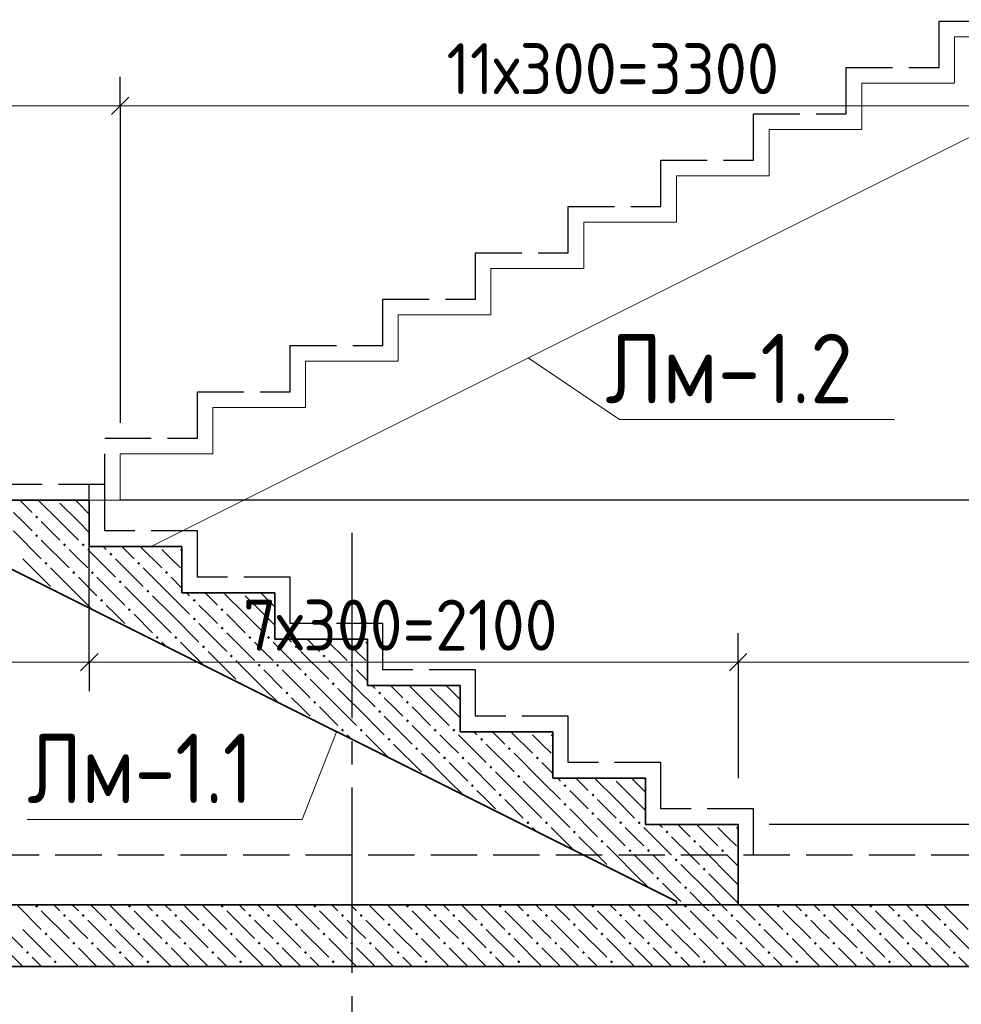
# Model space of a CAD drawing. Header units: millimetres. Extents: x -5 to 21005, y -5 to 14855.
# Tile 10 of 14: x 15473 to 17505, y 8268 to 10393. Entities that reach past the tile are written whole.
import ezdxf

# ---------------------------------------------------------------- set-up
doc = ezdxf.new("R2010")
doc.units = ezdxf.units.MM
doc.linetypes.add('______2', pattern=[135, 100, -35])
doc.linetypes.add('______5', pattern=[550, 400, -50, 50, -50])
for name, color, linetype, lineweight in [('Standard', 7, 'Continuous', 25), ('ЖБ Лента фундамента под плитной частью', 7, 'Continuous', 25), ('Примечания', 7, 'Continuous', 13), ('Размерная линия_ общее', 7, 'Continuous', 13)]:
    doc.layers.add(name, color=color, linetype=linetype, lineweight=lineweight)
for name, color, linetype, lineweight, true_color in [('ЖБ Перекрытие верхний уровень', 7, 'Continuous', 25, 0xe0e0ff), ('ЖБ Перекрытие нижний уровень с отделкой', 7, 'Continuous', 25, 0xe0e0ff), ('ЖБ Стена верхний уровень', 7, 'Continuous', 25, 0x006e00), ('Стена_ бетон несущ.', 7, 'Continuous', 70, 0xb4b496)]:
    doc.layers.add(name, color=color, linetype=linetype, lineweight=lineweight, true_color=true_color)
doc.layers.add('Оси', color=7, linetype='______5', true_color=0x656565)
doc.styles.add('ISOCPEUR', font='txt')

msp = doc.modelspace()

# ---------------------------------------------------------------- hatches: boundary and pattern name
at = {"layer": 'ЖБ Перекрытие верхний уровень', "linetype": 'Continuous', "lineweight": 18, "transparency": 33554687}
for points in [[(15506.8, 8479.9), (15510, 8483.2), (15513.3, 8479.9), (15510, 8476.7)], [(15706.8, 8479.9), (15710, 8483.2), (15713.3, 8479.9), (15710, 8476.7)], [(15906.8, 8479.9), (15910, 8483.2), (15913.3, 8479.9), (15910, 8476.7)], [(16106.8, 8479.9), (16110, 8483.2), (16113.3, 8479.9), (16110, 8476.7)], [(16306.8, 8479.9), (16310, 8483.2), (16313.3, 8479.9), (16310, 8476.7)], [(16506.8, 8479.9), (16510, 8483.2), (16513.3, 8479.9), (16510, 8476.7)], [(16706.8, 8479.9), (16710, 8483.2), (16713.3, 8479.9), (16710, 8476.7)], [(16906.8, 8479.9), (16910, 8483.2), (16913.3, 8479.9), (16910, 8476.7)], [(17106.8, 8479.9), (17110, 8483.2), (17113.3, 8479.9), (17110, 8476.7)], [(17306.8, 8479.9), (17310, 8483.2), (17313.3, 8479.9), (17310, 8476.7)], [(15566.8, 8459.9), (15570, 8463.2), (15573.3, 8459.9), (15570, 8456.7)], [(15606.8, 8459.9), (15610, 8463.2), (15613.3, 8459.9), (15610, 8456.7)], [(15766.8, 8459.9), (15770, 8463.2), (15773.3, 8459.9), (15770, 8456.7)], [(15806.8, 8459.9), (15810, 8463.2), (15813.3, 8459.9), (15810, 8456.7)], [(15966.8, 8459.9), (15970, 8463.2), (15973.3, 8459.9), (15970, 8456.7)], [(16006.8, 8459.9), (16010, 8463.2), (16013.3, 8459.9), (16010, 8456.7)], [(16166.8, 8459.9), (16170, 8463.2), (16173.3, 8459.9), (16170, 8456.7)], [(16206.8, 8459.9), (16210, 8463.2), (16213.3, 8459.9), (16210, 8456.7)], [(16366.8, 8459.9), (16370, 8463.2), (16373.3, 8459.9), (16370, 8456.7)], [(16406.8, 8459.9), (16410, 8463.2), (16413.3, 8459.9), (16410, 8456.7)], [(16566.8, 8459.9), (16570, 8463.2), (16573.3, 8459.9), (16570, 8456.7)], [(16606.8, 8459.9), (16610, 8463.2), (16613.3, 8459.9), (16610, 8456.7)], [(16766.8, 8459.9), (16770, 8463.2), (16773.3, 8459.9), (16770, 8456.7)], [(16806.8, 8459.9), (16810, 8463.2), (16813.3, 8459.9), (16810, 8456.7)], [(16966.8, 8459.9), (16970, 8463.2), (16973.3, 8459.9), (16970, 8456.7)], [(17006.8, 8459.9), (17010, 8463.2), (17013.3, 8459.9), (17010, 8456.7)], [(17166.8, 8459.9), (17170, 8463.2), (17173.3, 8459.9), (17170, 8456.7)], [(17206.8, 8459.9), (17210, 8463.2), (17213.3, 8459.9), (17210, 8456.7)], [(17366.8, 8459.9), (17370, 8463.2), (17373.3, 8459.9), (17370, 8456.7)], [(17406.8, 8459.9), (17410, 8463.2), (17413.3, 8459.9), (17410, 8456.7)], [(15666.8, 8439.9), (15670, 8443.2), (15673.3, 8439.9), (15670, 8436.7)], [(15866.8, 8439.9), (15870, 8443.2), (15873.3, 8439.9), (15870, 8436.7)], [(16066.8, 8439.9), (16070, 8443.2), (16073.3, 8439.9), (16070, 8436.7)], [(16266.8, 8439.9), (16270, 8443.2), (16273.3, 8439.9), (16270, 8436.7)], [(16466.8, 8439.9), (16470, 8443.2), (16473.3, 8439.9), (16470, 8436.7)], [(16666.8, 8439.9), (16670, 8443.2), (16673.3, 8439.9), (16670, 8436.7)], [(16866.8, 8439.9), (16870, 8443.2), (16873.3, 8439.9), (16870, 8436.7)], [(17066.8, 8439.9), (17070, 8443.2), (17073.3, 8439.9), (17070, 8436.7)], [(17266.8, 8439.9), (17270, 8443.2), (17273.3, 8439.9), (17270, 8436.7)], [(17466.8, 8439.9), (17470, 8443.2), (17473.3, 8439.9), (17470, 8436.7)], [(15526.8, 8419.9), (15530, 8423.2), (15533.2, 8419.9), (15530, 8416.7)], [(15726.8, 8419.9), (15730, 8423.2), (15733.2, 8419.9), (15730, 8416.7)], [(15926.8, 8419.9), (15930, 8423.2), (15933.2, 8419.9), (15930, 8416.7)], [(16126.8, 8419.9), (16130, 8423.2), (16133.2, 8419.9), (16130, 8416.7)], [(16326.8, 8419.9), (16330, 8423.2), (16333.2, 8419.9), (16330, 8416.7)], [(16526.8, 8419.9), (16530, 8423.2), (16533.2, 8419.9), (16530, 8416.7)], [(16726.8, 8419.9), (16730, 8423.2), (16733.2, 8419.9), (16730, 8416.7)], [(16926.8, 8419.9), (16930, 8423.2), (16933.2, 8419.9), (16930, 8416.7)], [(17126.8, 8419.9), (17130, 8423.2), (17133.2, 8419.9), (17130, 8416.7)], [(17326.8, 8419.9), (17330, 8423.2), (17333.2, 8419.9), (17330, 8416.7)], [(15586.8, 8399.9), (15590, 8403.2), (15593.3, 8399.9), (15590, 8396.7)], [(15626.8, 8399.9), (15630, 8403.2), (15633.2, 8399.9), (15630, 8396.7)], [(15786.8, 8399.9), (15790, 8403.2), (15793.3, 8399.9), (15790, 8396.7)], [(15826.8, 8399.9), (15830, 8403.2), (15833.2, 8399.9), (15830, 8396.7)], [(15986.8, 8399.9), (15990, 8403.2), (15993.3, 8399.9), (15990, 8396.7)], [(16026.8, 8399.9), (16030, 8403.2), (16033.2, 8399.9), (16030, 8396.7)], [(16186.8, 8399.9), (16190, 8403.2), (16193.3, 8399.9), (16190, 8396.7)], [(16226.8, 8399.9), (16230, 8403.2), (16233.2, 8399.9), (16230, 8396.7)], [(16386.8, 8399.9), (16390, 8403.2), (16393.3, 8399.9), (16390, 8396.7)], [(16426.8, 8399.9), (16430, 8403.2), (16433.2, 8399.9), (16430, 8396.7)], [(16586.8, 8399.9), (16590, 8403.2), (16593.3, 8399.9), (16590, 8396.7)], [(16626.8, 8399.9), (16630, 8403.2), (16633.2, 8399.9), (16630, 8396.7)], [(16786.8, 8399.9), (16790, 8403.2), (16793.3, 8399.9), (16790, 8396.7)], [(16826.8, 8399.9), (16830, 8403.2), (16833.2, 8399.9), (16830, 8396.7)], [(16986.8, 8399.9), (16990, 8403.2), (16993.3, 8399.9), (16990, 8396.7)], [(17026.8, 8399.9), (17030, 8403.2), (17033.2, 8399.9), (17030, 8396.7)], [(17186.8, 8399.9), (17190, 8403.2), (17193.3, 8399.9), (17190, 8396.7)], [(17226.8, 8399.9), (17230, 8403.2), (17233.2, 8399.9), (17230, 8396.7)], [(17386.8, 8399.9), (17390, 8403.2), (17393.3, 8399.9), (17390, 8396.7)], [(17426.8, 8399.9), (17430, 8403.2), (17433.2, 8399.9), (17430, 8396.7)], [(15486.8, 8379.9), (15490, 8383.2), (15493.3, 8379.9), (15490, 8376.7)], [(15686.8, 8379.9), (15690, 8383.2), (15693.3, 8379.9), (15690, 8376.7)], [(15886.8, 8379.9), (15890, 8383.2), (15893.3, 8379.9), (15890, 8376.7)], [(16086.8, 8379.9), (16090, 8383.2), (16093.3, 8379.9), (16090, 8376.7)], [(16286.8, 8379.9), (16290, 8383.2), (16293.3, 8379.9), (16290, 8376.7)], [(16486.8, 8379.9), (16490, 8383.2), (16493.3, 8379.9), (16490, 8376.7)], [(16686.8, 8379.9), (16690, 8383.2), (16693.3, 8379.9), (16690, 8376.7)], [(16886.8, 8379.9), (16890, 8383.2), (16893.3, 8379.9), (16890, 8376.7)], [(17086.8, 8379.9), (17090, 8383.2), (17093.3, 8379.9), (17090, 8376.7)], [(17286.8, 8379.9), (17290, 8383.2), (17293.3, 8379.9), (17290, 8376.7)], [(17486.8, 8379.9), (17490, 8383.2), (17493.3, 8379.9), (17490, 8376.7)], [(15546.7, 8359.9), (15550, 8363.2), (15553.3, 8359.9), (15550, 8356.7)], [(15746.7, 8359.9), (15750, 8363.2), (15753.3, 8359.9), (15750, 8356.7)], [(15946.7, 8359.9), (15950, 8363.2), (15953.3, 8359.9), (15950, 8356.7)], [(16146.7, 8359.9), (16150, 8363.2), (16153.3, 8359.9), (16150, 8356.7)], [(16346.7, 8359.9), (16350, 8363.2), (16353.3, 8359.9), (16350, 8356.7)], [(16546.7, 8359.9), (16550, 8363.2), (16553.3, 8359.9), (16550, 8356.7)], [(16746.7, 8359.9), (16750, 8363.2), (16753.3, 8359.9), (16750, 8356.7)], [(16946.7, 8359.9), (16950, 8363.2), (16953.3, 8359.9), (16950, 8356.7)], [(17146.7, 8359.9), (17150, 8363.2), (17153.3, 8359.9), (17150, 8356.7)], [(17346.7, 8359.9), (17350, 8363.2), (17353.3, 8359.9), (17350, 8356.7)]]:
    msp.add_hatch(color=7, dxfattribs=at).paths.add_polyline_path(points, flags=16)
at = {"layer": 'ЖБ Перекрытие нижний уровень с отделкой', "linetype": 'Continuous', "lineweight": 18, "transparency": 33554687}
for points in [[(15506.8, 9319.9), (15510, 9323.2), (15513.3, 9319.9), (15510, 9316.7)], [(15506.8, 9279.9), (15510, 9283.2), (15513.3, 9279.9), (15510, 9276.7)], [(15566.8, 9259.9), (15570, 9263.2), (15573.3, 9259.9), (15570, 9256.7)], [(15606.8, 9259.9), (15610, 9263.2), (15613.3, 9259.9), (15610, 9256.7)], [(15526.8, 9219.9), (15530, 9223.2), (15533.2, 9219.9), (15530, 9216.7)], [(15666.8, 9239.9), (15670, 9243.2), (15673.3, 9239.9), (15670, 9236.7)], [(15726.8, 9219.9), (15730, 9223.2), (15733.2, 9219.9), (15730, 9216.7)], [(15586.8, 9199.9), (15590, 9203.2), (15593.3, 9199.9), (15590, 9196.7)], [(15626.8, 9199.9), (15630, 9203.2), (15633.2, 9199.9), (15630, 9196.7)], [(15786.8, 9199.9), (15790, 9203.2), (15793.3, 9199.9), (15790, 9196.7)], [(15686.8, 9179.9), (15690, 9183.2), (15693.3, 9179.9), (15690, 9176.7)], [(15547.8, 9161), (15550, 9163.2), (15553.3, 9159.9), (15552.2, 9158.9)], [(15746.7, 9159.9), (15750, 9163.2), (15753.3, 9159.9), (15750, 9156.7)], [(15646.7, 9139.9), (15650, 9143.2), (15653.3, 9139.9), (15650, 9136.7)], [(15846.7, 9139.9), (15850, 9143.2), (15853.3, 9139.9), (15850, 9136.7)], [(15706.8, 9119.9), (15710, 9123.2), (15713.3, 9119.9), (15710, 9116.7)], [(15906.8, 9119.9), (15910, 9123.2), (15913.3, 9119.9), (15910, 9116.7)], [(15846.7, 9099.9), (15850, 9103.2), (15853.3, 9099.9), (15850, 9096.7)], [(15707.9, 9081), (15710, 9083.2), (15713.3, 9079.9), (15712.2, 9078.9)], [(15906.8, 9079.9), (15910, 9083.2), (15913.3, 9079.9), (15910, 9076.7)], [(15766.8, 9059.9), (15770, 9063.2), (15773.3, 9059.9), (15770, 9056.7)], [(15806.8, 9059.9), (15810, 9063.2), (15813.3, 9059.9), (15810, 9056.7)], [(15966.8, 9059.9), (15970, 9063.2), (15973.3, 9059.9), (15970, 9056.7)], [(16006.8, 9059.9), (16010, 9063.2), (16013.3, 9059.9), (16010, 9056.7)], [(15866.8, 9039.9), (15870, 9043.2), (15873.3, 9039.9), (15870, 9036.7)], [(16066.8, 9039.9), (16070, 9043.2), (16073.3, 9039.9), (16070, 9036.7)], [(15926.8, 9019.9), (15930, 9023.2), (15933.2, 9019.9), (15930, 9016.7)], [(16126.8, 9019.9), (16130, 9023.2), (16133.2, 9019.9), (16130, 9016.7)], [(15986.8, 8999.9), (15990, 9003.2), (15993.3, 8999.9), (15990, 8996.7)], [(16026.8, 8999.9), (16030, 9003.2), (16033.2, 8999.9), (16030, 8996.7)], [(16186.8, 8999.9), (16190, 9003.2), (16190.2, 9003), (16190.2, 8996.9), (16190, 8996.7)], [(16190.2, 9003), (16193.3, 8999.9), (16190.2, 8996.9)], [(16086.8, 8979.9), (16090, 8983.2), (16093.3, 8979.9), (16090, 8976.7)], [(15947.8, 8961), (15950, 8963.2), (15953.3, 8959.9), (15952.2, 8958.9)], [(16146.7, 8959.9), (16150, 8963.2), (16153.3, 8959.9), (16150, 8956.7)], [(16046.7, 8939.9), (16050, 8943.2), (16053.3, 8939.9), (16050, 8936.7)], [(16246.7, 8939.9), (16250, 8943.2), (16253.3, 8939.9), (16250, 8936.7)], [(16106.8, 8919.9), (16110, 8923.2), (16113.3, 8919.9), (16110, 8916.7)], [(16306.8, 8919.9), (16310, 8923.2), (16313.3, 8919.9), (16310, 8916.7)], [(16107.8, 8881), (16110, 8883.2), (16113.3, 8879.9), (16112.2, 8878.9)], [(16246.7, 8899.9), (16250, 8903.2), (16253.3, 8899.9), (16250, 8896.7)], [(16306.8, 8879.9), (16310, 8883.2), (16313.3, 8879.9), (16310, 8876.7)], [(16166.8, 8859.9), (16170, 8863.2), (16173.3, 8859.9), (16170, 8856.7)], [(16206.8, 8859.9), (16210, 8863.2), (16213.3, 8859.9), (16210, 8856.7)], [(16366.8, 8859.9), (16370, 8863.2), (16373.3, 8859.9), (16370, 8856.7)], [(16406.8, 8859.9), (16410, 8863.2), (16413.3, 8859.9), (16410, 8856.7)], [(16266.8, 8839.9), (16270, 8843.2), (16273.3, 8839.9), (16270, 8836.7)], [(16466.8, 8839.9), (16470, 8843.2), (16473.3, 8839.9), (16470, 8836.7)], [(16326.8, 8819.9), (16330, 8823.2), (16333.2, 8819.9), (16330, 8816.7)], [(16526.8, 8819.9), (16530, 8823.2), (16533.2, 8819.9), (16530, 8816.7)], [(16386.8, 8799.9), (16390, 8803.2), (16393.3, 8799.9), (16390, 8796.7)], [(16426.8, 8799.9), (16430, 8803.2), (16433.2, 8799.9), (16430, 8796.7)], [(16586.8, 8799.9), (16590, 8803.2), (16593.3, 8799.9), (16590, 8796.7)], [(16486.8, 8779.9), (16490, 8783.2), (16493.3, 8779.9), (16490, 8776.7)], [(16347.8, 8761), (16350, 8763.2), (16353.3, 8759.9), (16352.2, 8758.9)], [(16546.7, 8759.9), (16550, 8763.2), (16553.3, 8759.9), (16550, 8756.7)], [(16446.7, 8739.9), (16450, 8743.2), (16453.3, 8739.9), (16450, 8736.7)], [(16646.7, 8739.9), (16650, 8743.2), (16653.3, 8739.9), (16650, 8736.7)], [(16506.8, 8719.9), (16510, 8723.2), (16513.3, 8719.9), (16510, 8716.7)], [(16706.8, 8719.9), (16710, 8723.2), (16713.3, 8719.9), (16710, 8716.7)], [(16646.7, 8699.9), (16650, 8703.2), (16653.3, 8699.9), (16650, 8696.7)], [(16507.8, 8681), (16510, 8683.2), (16513.3, 8679.9), (16512.2, 8678.9)], [(16706.8, 8679.9), (16710, 8683.2), (16713.3, 8679.9), (16710, 8676.7)], [(16566.8, 8659.9), (16570, 8663.2), (16573.3, 8659.9), (16570, 8656.7)], [(16606.8, 8659.9), (16610, 8663.2), (16613.3, 8659.9), (16610, 8656.7)], [(16766.8, 8659.9), (16770, 8663.2), (16773.3, 8659.9), (16770, 8656.7)], [(16806.8, 8659.9), (16810, 8663.2), (16813.3, 8659.9), (16810, 8656.7)], [(16666.8, 8639.9), (16670, 8643.2), (16673.3, 8639.9), (16670, 8636.7)], [(16866.8, 8639.9), (16870, 8643.2), (16873.3, 8639.9), (16870, 8636.7)], [(16726.8, 8619.9), (16730, 8623.2), (16733.2, 8619.9), (16730, 8616.7)], [(16926.8, 8619.9), (16930, 8623.2), (16933.2, 8619.9), (16930, 8616.7)], [(16786.8, 8599.9), (16790, 8603.2), (16793.3, 8599.9), (16790, 8596.7)], [(16826.8, 8599.9), (16830, 8603.2), (16833.2, 8599.9), (16830, 8596.7)], [(16986.8, 8599.9), (16990, 8603.2), (16993.3, 8599.9), (16990, 8596.7)], [(16886.8, 8579.9), (16890, 8583.2), (16893.3, 8579.9), (16890, 8576.7)], [(16747.8, 8561), (16750, 8563.2), (16753.3, 8559.9), (16752.2, 8558.9)], [(16846.7, 8539.9), (16850, 8543.2), (16853.3, 8539.9), (16850, 8536.7)], [(16946.7, 8559.9), (16950, 8563.2), (16953.3, 8559.9), (16950, 8556.7)], [(16906.8, 8519.9), (16910, 8523.2), (16913.3, 8519.9), (16910, 8516.7)]]:
    msp.add_hatch(color=7, dxfattribs=at).paths.add_polyline_path(points, flags=16)

# ---------------------------------------------------------------- linework, layer by layer
at = {"layer": 'ЖБ Лента фундамента под плитной частью', "color": 253, "linetype": '______2', "lineweight": -3, "true_color": 0xababab, "transparency": 33554687}
for p, q in [((17456.9, 10289.9), (17456.9, 10389.9)), ((17456.9, 10389.9), (17656.9, 10389.9)), ((17256.9, 10189.9), (17256.9, 10289.9)), ((17256.9, 10289.9), (17456.9, 10289.9)), ((17056.9, 10089.9), (17056.9, 10189.9)), ((17056.9, 10189.9), (17256.9, 10189.9)), ((16856.9, 9989.9), (16856.9, 10089.9)), ((16856.9, 10089.9), (17056.9, 10089.9)), ((16656.9, 9889.9), (16656.9, 9989.9)), ((16656.9, 9989.9), (16856.9, 9989.9)), ((16456.9, 9789.9), (16456.9, 9889.9)), ((16456.9, 9889.9), (16656.9, 9889.9)), ((16256.9, 9689.9), (16256.9, 9789.9)), ((16256.9, 9789.9), (16456.9, 9789.9)), ((16056.9, 9589.9), (16056.9, 9689.9)), ((16056.9, 9689.9), (16256.9, 9689.9)), ((15856.9, 9489.9), (15856.9, 9589.9)), ((15856.9, 9589.9), (16056.9, 9589.9)), ((15656.9, 9356.5), (15656.9, 9489.9)), ((15656.9, 9489.9), (15856.9, 9489.9)), ((15656.9, 9389.9), (14656.9, 9389.9)), ((15656.9, 9289.9), (15656.9, 9389.9)), ((15856.9, 9289.9), (15656.9, 9289.9)), ((15856.9, 9189.9), (15856.9, 9289.9)), ((16056.9, 9189.9), (15856.9, 9189.9)), ((16056.9, 9089.9), (16056.9, 9189.9)), ((16256.9, 9089.9), (16056.9, 9089.9)), ((16256.9, 8989.9), (16256.9, 9089.9)), ((16456.9, 8989.9), (16256.9, 8989.9)), ((16456.9, 8889.9), (16456.9, 8989.9)), ((16656.9, 8889.9), (16456.9, 8889.9)), ((16656.9, 8789.9), (16656.9, 8889.9)), ((16856.9, 8789.9), (16656.9, 8789.9)), ((16856.9, 8689.9), (16856.9, 8789.9)), ((17056.9, 8689.9), (16856.9, 8689.9)), ((17056.9, 8589.9), (17056.9, 8689.9)), ((18890.2, 8589.9), (14656.9, 8589.9))]:
    msp.add_line(p, q, dxfattribs=at)
at = {"layer": 'ЖБ Перекрытие верхний уровень', "color": 7, "linetype": 'Continuous', "lineweight": 35, "transparency": 33554687}
for p, q in [((18890.2, 8483.2), (14656.9, 8483.2)), ((18056.9, 8349.9), (14656.9, 8349.9))]:
    msp.add_line(p, q, dxfattribs=at)
at = {"layer": 'ЖБ Перекрытие верхний уровень', "color": 9, "linetype": 'Continuous', "lineweight": 18, "true_color": 0xc7c7c7, "transparency": 33554687}
for p, q in [((15466.8, 8483.2), (15520, 8429.9)), ((15546.8, 8483.2), (15560, 8469.9)), ((15586.8, 8483.2), (15600, 8469.9)), ((15626.8, 8483.2), (15660, 8449.9)), ((15666.8, 8483.2), (15720, 8429.9)), ((15746.8, 8483.2), (15760, 8469.9)), ((15786.8, 8483.2), (15800, 8469.9)), ((15826.8, 8483.2), (15860, 8449.9)), ((15866.8, 8483.2), (15920, 8429.9)), ((15946.8, 8483.2), (15960, 8469.9)), ((15986.8, 8483.2), (16000, 8469.9)), ((16026.8, 8483.2), (16060, 8449.9)), ((16066.8, 8483.2), (16120, 8429.9)), ((16146.8, 8483.2), (16160, 8469.9)), ((16186.8, 8483.2), (16200, 8469.9)), ((16226.8, 8483.2), (16260, 8449.9)), ((16266.8, 8483.2), (16320, 8429.9)), ((16346.8, 8483.2), (16360, 8469.9)), ((16386.8, 8483.2), (16400, 8469.9)), ((16426.8, 8483.2), (16460, 8449.9)), ((16466.8, 8483.2), (16520, 8429.9)), ((16546.8, 8483.2), (16560, 8469.9)), ((16586.8, 8483.2), (16600, 8469.9)), ((16626.8, 8483.2), (16660, 8449.9)), ((16666.8, 8483.2), (16720, 8429.9)), ((16746.8, 8483.2), (16760, 8469.9)), ((16786.8, 8483.2), (16800, 8469.9)), ((16826.8, 8483.2), (16860, 8449.9)), ((16866.8, 8483.2), (16920, 8429.9)), ((16946.8, 8483.2), (16960, 8469.9)), ((16986.8, 8483.2), (17000, 8469.9)), ((17026.8, 8483.2), (17060, 8449.9)), ((17066.8, 8483.2), (17120, 8429.9)), ((17146.8, 8483.2), (17160, 8469.9)), ((17186.8, 8483.2), (17200, 8469.9)), ((17226.8, 8483.2), (17260, 8449.9)), ((17266.8, 8483.2), (17320, 8429.9)), ((17346.8, 8483.2), (17360, 8469.9)), ((17386.8, 8483.2), (17400, 8469.9)), ((17426.8, 8483.2), (17460, 8449.9)), ((17466.8, 8483.2), (17520, 8429.9)), ((15520, 8469.9), (15580, 8409.9)), ((15720, 8469.9), (15780, 8409.9)), ((15920, 8469.9), (15980, 8409.9)), ((16120, 8469.9), (16180, 8409.9)), ((16320, 8469.9), (16380, 8409.9)), ((16520, 8469.9), (16580, 8409.9)), ((16720, 8469.9), (16780, 8409.9)), ((16920, 8469.9), (16980, 8409.9)), ((17120, 8469.9), (17180, 8409.9)), ((17320, 8469.9), (17380, 8409.9)), ((15420, 8449.9), (15480, 8389.9)), ((15600, 8429.9), (15580, 8449.9)), ((15620, 8449.9), (15680, 8389.9)), ((15800, 8429.9), (15780, 8449.9)), ((15820, 8449.9), (15880, 8389.9)), ((16000, 8429.9), (15980, 8449.9)), ((16020, 8449.9), (16080, 8389.9)), ((16200, 8429.9), (16180, 8449.9)), ((16220, 8449.9), (16280, 8389.9)), ((16400, 8429.9), (16380, 8449.9)), ((16420, 8449.9), (16480, 8389.9)), ((16600, 8429.9), (16580, 8449.9)), ((16620, 8449.9), (16680, 8389.9)), ((16800, 8429.9), (16780, 8449.9)), ((16820, 8449.9), (16880, 8389.9)), ((17000, 8429.9), (16980, 8449.9)), ((17020, 8449.9), (17080, 8389.9)), ((17200, 8429.9), (17180, 8449.9)), ((17220, 8449.9), (17280, 8389.9)), ((17400, 8429.9), (17380, 8449.9)), ((17420, 8449.9), (17480, 8389.9)), ((15480, 8429.9), (15540, 8369.9)), ((15620, 8409.9), (15600, 8429.9)), ((15680, 8429.9), (15740, 8369.9)), ((15820, 8409.9), (15800, 8429.9)), ((15880, 8429.9), (15940, 8369.9)), ((16020, 8409.9), (16000, 8429.9)), ((16080, 8429.9), (16140, 8369.9)), ((16220, 8409.9), (16200, 8429.9)), ((16280, 8429.9), (16340, 8369.9)), ((16420, 8409.9), (16400, 8429.9)), ((16480, 8429.9), (16540, 8369.9)), ((16620, 8409.9), (16600, 8429.9)), ((16680, 8429.9), (16740, 8369.9)), ((16820, 8409.9), (16800, 8429.9)), ((16880, 8429.9), (16940, 8369.9)), ((17020, 8409.9), (17000, 8429.9)), ((17080, 8429.9), (17140, 8369.9)), ((17220, 8409.9), (17200, 8429.9)), ((17280, 8429.9), (17340, 8369.9)), ((17420, 8409.9), (17400, 8429.9)), ((17480, 8429.9), (17540, 8369.9)), ((15600, 8349.9), (15540, 8409.9)), ((15800, 8349.9), (15740, 8409.9)), ((16000, 8349.9), (15940, 8409.9)), ((16200, 8349.9), (16140, 8409.9)), ((16400, 8349.9), (16340, 8409.9)), ((16600, 8349.9), (16540, 8409.9)), ((16800, 8349.9), (16740, 8409.9)), ((17000, 8349.9), (16940, 8409.9)), ((17200, 8349.9), (17140, 8409.9)), ((17400, 8349.9), (17340, 8409.9)), ((15440, 8389.9), (15480.1, 8349.9)), ((15600, 8389.9), (15640, 8349.9)), ((15640, 8389.9), (15680.1, 8349.9)), ((15800, 8389.9), (15840, 8349.9)), ((15840, 8389.9), (15880.1, 8349.9)), ((16000, 8389.9), (16040, 8349.9)), ((16040, 8389.9), (16080.1, 8349.9)), ((16200, 8389.9), (16240, 8349.9)), ((16240, 8389.9), (16280.1, 8349.9)), ((16400, 8389.9), (16440, 8349.9)), ((16440, 8389.9), (16480.1, 8349.9)), ((16600, 8389.9), (16640, 8349.9)), ((16640, 8389.9), (16680.1, 8349.9)), ((16800, 8389.9), (16840, 8349.9)), ((16840, 8389.9), (16880.1, 8349.9)), ((17000, 8389.9), (17040, 8349.9)), ((17040, 8389.9), (17080.1, 8349.9)), ((17200, 8389.9), (17240, 8349.9)), ((17240, 8389.9), (17280.1, 8349.9)), ((17400, 8389.9), (17440, 8349.9)), ((17440, 8389.9), (17480.1, 8349.9)), ((15520.1, 8349.9), (15500, 8369.9)), ((15720.1, 8349.9), (15700, 8369.9)), ((15920.1, 8349.9), (15900, 8369.9)), ((16120.1, 8349.9), (16100, 8369.9)), ((16320.1, 8349.9), (16300, 8369.9)), ((16520.1, 8349.9), (16500, 8369.9)), ((16720.1, 8349.9), (16700, 8369.9)), ((16920.1, 8349.9), (16900, 8369.9)), ((17120.1, 8349.9), (17100, 8369.9)), ((17320.1, 8349.9), (17300, 8369.9)), ((17520.1, 8349.9), (17500, 8369.9)), ((15560, 8349.9), (15560.1, 8349.9)), ((15600, 8349.9), (15600.1, 8349.9)), ((15760, 8349.9), (15760.1, 8349.9)), ((15800, 8349.9), (15800.1, 8349.9)), ((15960, 8349.9), (15960.1, 8349.9)), ((16000, 8349.9), (16000.1, 8349.9)), ((16160, 8349.9), (16160.1, 8349.9)), ((16200, 8349.9), (16200.1, 8349.9)), ((16360, 8349.9), (16360.1, 8349.9)), ((16400, 8349.9), (16400.1, 8349.9)), ((16560, 8349.9), (16560.1, 8349.9)), ((16600, 8349.9), (16600.1, 8349.9)), ((16760, 8349.9), (16760.1, 8349.9)), ((16800, 8349.9), (16800.1, 8349.9)), ((16960, 8349.9), (16960.1, 8349.9)), ((17000, 8349.9), (17000.1, 8349.9)), ((17160, 8349.9), (17160.1, 8349.9)), ((17200, 8349.9), (17200.1, 8349.9)), ((17360, 8349.9), (17360.1, 8349.9)), ((17400, 8349.9), (17400.1, 8349.9))]:
    msp.add_line(p, q, dxfattribs=at)
at = {"layer": 'ЖБ Перекрытие нижний уровень с отделкой', "color": 9, "linetype": 'Continuous', "lineweight": 18, "true_color": 0xc7c7c7, "transparency": 33554687}
for p, q in [((15473.4, 9356.5), (15500, 9329.9)), ((15560, 9309.9), (15513.4, 9356.5)), ((15600, 9349.9), (15593.4, 9356.5)), ((15480, 9309.9), (15460, 9329.9)), ((15560, 9349.9), (15600, 9309.9)), ((15600, 9349.9), (15623.5, 9326.4)), ((15500, 9289.9), (15480, 9309.9)), ((15520, 9309.9), (15560, 9269.9)), ((15560, 9309.9), (15600, 9269.9)), ((15600, 9309.9), (15623.5, 9286.4)), ((15460, 9289.9), (15520, 9229.9)), ((15520, 9269.9), (15580, 9209.9)), ((15600, 9229.9), (15580, 9249.9)), ((15620, 9249.9), (15680, 9189.9)), ((15653.4, 9256.5), (15660, 9249.9)), ((15693.4, 9256.5), (15720, 9229.9)), ((15733.4, 9256.5), (15780, 9209.9)), ((15800, 9229.9), (15780, 9249.9)), ((15820, 9249.9), (15823.5, 9246.4)), ((15480, 9229.9), (15540, 9169.9)), ((15620, 9209.9), (15600, 9229.9)), ((15680, 9229.9), (15740, 9169.9)), ((15820, 9209.9), (15800, 9229.9)), ((15600, 9149.9), (15540, 9209.9)), ((15800, 9149.9), (15740, 9209.9)), ((15600, 9189.9), (15640, 9149.9)), ((15640, 9189.9), (15700, 9129.9)), ((15800, 9189.9), (15823.5, 9166.4)), ((15760, 9109.9), (15700, 9169.9)), ((15600, 9149.9), (15630, 9120)), ((15760, 9149.9), (15800, 9109.9)), ((15800, 9149.9), (15840, 9109.9)), ((15833.4, 9156.5), (15840, 9149.9)), ((15873.4, 9156.5), (15900, 9129.9)), ((15960, 9109.9), (15913.4, 9156.5)), ((15960, 9149.9), (16000, 9109.9)), ((16000, 9149.9), (15993.4, 9156.5)), ((16000, 9149.9), (16023.5, 9126.4)), ((15680, 9109.9), (15660, 9129.9)), ((15880, 9109.9), (15860, 9129.9)), ((15700, 9089.9), (15680, 9109.9)), ((15720, 9109.9), (15760, 9069.9)), ((15760, 9109.9), (15800, 9069.9)), ((15800, 9109.9), (15860, 9049.9)), ((15900, 9089.9), (15880, 9109.9)), ((15920, 9109.9), (15960, 9069.9)), ((15960, 9109.9), (16000, 9069.9)), ((16000, 9109.9), (16023.5, 9086.4)), ((15860, 9089.9), (15920, 9029.9)), ((15920, 9069.9), (15980, 9009.9)), ((16053.4, 9056.5), (16060, 9049.9)), ((16093.4, 9056.5), (16120, 9029.9)), ((16133.4, 9056.5), (16180, 9009.9)), ((15790, 9040), (15780, 9049.9)), ((15820, 9049.9), (15870, 9000)), ((16000, 9029.9), (15980, 9049.9)), ((16020, 9049.9), (16080, 8989.9)), ((16190.2, 9039.7), (16180, 9049.9)), ((16200, 9029.9), (16190.2, 9039.7)), ((16220, 9049.9), (16223.5, 9046.4)), ((15880, 9029.9), (15940, 8969.9)), ((16020, 9009.9), (16000, 9029.9)), ((16080, 9029.9), (16140, 8969.9)), ((16220, 9009.9), (16200, 9029.9)), ((16000, 8949.9), (15940, 9009.9)), ((16000, 8989.9), (16040, 8949.9)), ((16040, 8989.9), (16100, 8929.9)), ((16190.2, 8959.7), (16140, 9009.9)), ((16200, 8989.9), (16223.5, 8966.4)), ((16160, 8909.9), (16100, 8969.9)), ((16000, 8949.9), (16030, 8920)), ((16160, 8949.9), (16190.2, 8919.7)), ((16200, 8949.9), (16190.2, 8959.7)), ((16200, 8949.9), (16240, 8909.9)), ((16233.4, 8956.5), (16240, 8949.9)), ((16273.4, 8956.5), (16300, 8929.9)), ((16360, 8909.9), (16313.4, 8956.5)), ((16360, 8949.9), (16400, 8909.9)), ((16400, 8949.9), (16393.4, 8956.5)), ((16400, 8949.9), (16423.5, 8926.4)), ((16080, 8909.9), (16060, 8929.9)), ((16280, 8909.9), (16260, 8929.9)), ((16100, 8889.9), (16080, 8909.9)), ((16120, 8909.9), (16160, 8869.9)), ((16160, 8909.9), (16190.2, 8879.7)), ((16190.2, 8919.7), (16200, 8909.9)), ((16200, 8909.9), (16260, 8849.9)), ((16300, 8889.9), (16280, 8909.9)), ((16320, 8909.9), (16360, 8869.9)), ((16360, 8909.9), (16400, 8869.9)), ((16400, 8909.9), (16423.5, 8886.4)), ((16260, 8889.9), (16320, 8829.9)), ((16190.2, 8879.7), (16200, 8869.9)), ((16320, 8869.9), (16380, 8809.9)), ((16190, 8840), (16180, 8849.9)), ((16220, 8849.9), (16270, 8800)), ((16400, 8829.9), (16380, 8849.9)), ((16420, 8849.9), (16480, 8789.9)), ((16453.4, 8856.5), (16460, 8849.9)), ((16493.4, 8856.5), (16520, 8829.9)), ((16533.4, 8856.5), (16580, 8809.9)), ((16600, 8829.9), (16580, 8849.9)), ((16620, 8849.9), (16623.5, 8846.4)), ((16280, 8829.9), (16340, 8769.9)), ((16420, 8809.9), (16400, 8829.9)), ((16480, 8829.9), (16540, 8769.9)), ((16620, 8809.9), (16600, 8829.9)), ((16400, 8749.9), (16340, 8809.9)), ((16600, 8749.9), (16540, 8809.9)), ((16400, 8789.9), (16440, 8749.9)), ((16440, 8789.9), (16500, 8729.9)), ((16600, 8789.9), (16623.5, 8766.4)), ((16560, 8709.9), (16500, 8769.9)), ((16633.4, 8756.5), (16640, 8749.9)), ((16673.4, 8756.5), (16700, 8729.9)), ((16760, 8709.9), (16713.4, 8756.5)), ((16800, 8749.9), (16793.4, 8756.5)), ((16400, 8749.9), (16430, 8720)), ((16560, 8749.9), (16600, 8709.9)), ((16600, 8749.9), (16640, 8709.9)), ((16760, 8749.9), (16800, 8709.9)), ((16800, 8749.9), (16823.5, 8726.4)), ((16480, 8709.9), (16460, 8729.9)), ((16680, 8709.9), (16660, 8729.9)), ((16500, 8689.9), (16480, 8709.9)), ((16520, 8709.9), (16560, 8669.9)), ((16560, 8709.9), (16600, 8669.9)), ((16600, 8709.9), (16660, 8649.9)), ((16700, 8689.9), (16680, 8709.9)), ((16720, 8709.9), (16760, 8669.9)), ((16760, 8709.9), (16800, 8669.9)), ((16800, 8709.9), (16823.5, 8686.4)), ((16660, 8689.9), (16720, 8629.9)), ((16590, 8640), (16580, 8649.9)), ((16620, 8649.9), (16670, 8600)), ((16720, 8669.9), (16780, 8609.9)), ((16800, 8629.9), (16780, 8649.9)), ((16820, 8649.9), (16880, 8589.9)), ((16853.4, 8656.5), (16860, 8649.9)), ((16893.4, 8656.5), (16920, 8629.9)), ((16933.4, 8656.5), (16980, 8609.9)), ((17000, 8629.9), (16980, 8649.9)), ((17020, 8649.9), (17023.5, 8646.4)), ((16680, 8629.9), (16720.1, 8589.9)), ((16820, 8609.9), (16800, 8629.9)), ((16880, 8629.9), (16920.1, 8589.9)), ((17020, 8609.9), (17000, 8629.9)), ((16760.1, 8589.9), (16740, 8609.9)), ((16960.1, 8589.9), (16940, 8609.9)), ((16720.1, 8589.9), (16740, 8569.9)), ((16800, 8549.9), (16760.1, 8589.9)), ((16800, 8589.9), (16800.1, 8589.9)), ((16800.1, 8589.9), (16840, 8549.9)), ((16840, 8589.9), (16840.1, 8589.9)), ((16840.1, 8589.9), (16900, 8529.9)), ((16920.1, 8589.9), (16940, 8569.9)), ((17000, 8549.9), (16960.1, 8589.9)), ((17000, 8589.9), (17000.1, 8589.9)), ((17000.1, 8589.9), (17023.5, 8566.4)), ((16960, 8509.9), (16900, 8569.9)), ((16800, 8549.9), (16830, 8520)), ((16960, 8549.9), (17000, 8509.9)), ((17000, 8549.9), (17023.5, 8526.4)), ((16880, 8509.9), (16860, 8529.9)), ((16900, 8489.9), (16880, 8509.9)), ((16920, 8509.9), (16946.8, 8483.2)), ((16960, 8509.9), (16986.8, 8483.2)), ((17000, 8509.9), (17023.5, 8486.4))]:
    msp.add_line(p, q, dxfattribs=at)
at = {"layer": 'ЖБ Стена верхний уровень', "color": 7, "linetype": 'Continuous', "lineweight": 35, "transparency": 33554687}
for p, q in [((14523.5, 9356.5), (15623.5, 9356.5)), ((15623.5, 9356.5), (15623.5, 9256.5)), ((15623.5, 9256.5), (15823.5, 9256.5)), ((15823.5, 9256.5), (15823.5, 9156.5)), ((16890.2, 8489.9), (15423.5, 9223.2)), ((15823.5, 9156.5), (16023.5, 9156.5)), ((16023.5, 9156.5), (16023.5, 9056.5)), ((16023.5, 9056.5), (16223.5, 9056.5)), ((16223.5, 9056.5), (16223.5, 8956.5)), ((16223.5, 8956.5), (16423.5, 8956.5)), ((16423.5, 8956.5), (16423.5, 8856.5)), ((16423.5, 8856.5), (16623.5, 8856.5)), ((16623.5, 8856.5), (16623.5, 8756.5)), ((16623.5, 8756.5), (16823.5, 8756.5)), ((16823.5, 8756.5), (16823.5, 8656.5)), ((16823.5, 8656.5), (17023.5, 8656.5)), ((17023.5, 8483.2), (17023.5, 8656.5)), ((16890.2, 8483.2), (16890.2, 8489.9)), ((17023.5, 8483.2), (16890.2, 8483.2))]:
    msp.add_line(p, q, dxfattribs=at)
at = {"layer": 'Оси', "color": 8, "linetype": '______5', "lineweight": -3, "transparency": 33554687}
msp.add_line((16190.2, 9285.9), (16190.2, 5468), dxfattribs=at)
at = {"layer": 'Примечания', "color": 7, "linetype": 'Continuous', "lineweight": 13, "transparency": 33554687}
for points in [[(17360.6, 9530.4), (16767.2, 9530.4), (16570.3, 9663.2)], [(15489.8, 8667.4), (16083.1, 8667.4), (16156.9, 8856.5)]]:
    msp.add_lwpolyline(points, dxfattribs=at)
at = {"layer": 'Размерная линия_ общее', "color": 253, "linetype": 'Continuous', "lineweight": -3, "true_color": 0xa0a0a0, "transparency": 33554687}
for p, q in [((15690.2, 10207.6), (15690.2, 10270.1)), ((15690.2, 10207.6), (15690.2, 10145.1)), ((15690.2, 10207.6), (15690.2, 9523.2)), ((15623.5, 9006.6), (15623.5, 9069.1)), ((17023.5, 9006.6), (17023.5, 9069.1)), ((15623.5, 9006.6), (15623.5, 8944.1)), ((17023.5, 9006.6), (17023.5, 8944.1)), ((17023.5, 9006.6), (17023.5, 8756.5))]:
    msp.add_line(p, q, dxfattribs=at)
at = {"layer": 'Размерная линия_ общее', "color": 7, "linetype": 'Continuous', "lineweight": 25, "transparency": 33554687}
for p, q in [((15671.5, 10188.8), (15709, 10226.3)), ((15604.8, 8987.8), (15642.3, 9025.3)), ((17004.8, 8987.8), (17042.3, 9025.3))]:
    msp.add_line(p, q, dxfattribs=at)
at = {"layer": 'Размерная линия_ общее', "color": 7, "linetype": 'Continuous', "lineweight": 13, "transparency": 33554687}
for p, q in [((14656.9, 10207.6), (15690.2, 10207.6)), ((15690.2, 10207.6), (17890.2, 10207.6)), ((14656.9, 9006.6), (15623.5, 9006.6)), ((15623.5, 9006.6), (17023.5, 9006.6)), ((17023.5, 9006.6), (18890.2, 9006.6))]:
    msp.add_line(p, q, dxfattribs=at)
at = {"layer": 'Размерная линия_ общее', "color": 253, "linetype": 'Continuous', "lineweight": -3, "true_color": 0xa0a0a0, "transparency": 33554687}
for points in [[(15623.5, 9006.6), (15623.5, 9015.1), (15623.5, 9015.1), (15623.5, 9015.1), (15623.5, 9015.1), (15623.5, 9389.9)], [(19528.7, 9356.5), (19520.2, 9356.5), (19520.2, 9356.5), (19519.4, 9356.5), (19519.4, 9356.5), (19518.9, 9356.5), (19518.9, 9356.5), (15690.2, 9356.5)], [(19528.7, 8656.5), (19520.2, 8656.5), (19520.2, 8656.5), (19519.9, 8656.5), (19519.9, 8656.5), (19519.7, 8656.5), (19519.7, 8656.5), (19518.7, 8656.5), (19518.7, 8656.5), (17090.2, 8656.5)]]:
    msp.add_lwpolyline(points, dxfattribs=at)
at = {"layer": 'Стена_ бетон несущ.', "color": 7, "linetype": 'Continuous', "lineweight": 18, "transparency": 33554687}
for p, q in [((18090.2, 10423.2), (15756.9, 9256.5)), ((17490.2, 10256.5), (17490.2, 10356.5)), ((17490.2, 10356.5), (17690.2, 10356.5)), ((17290.2, 10256.5), (17490.2, 10256.5)), ((17290.2, 10156.5), (17290.2, 10256.5)), ((17090.2, 10056.5), (17090.2, 10156.5)), ((17090.2, 10156.5), (17290.2, 10156.5)), ((16890.2, 9956.5), (16890.2, 10056.5)), ((16890.2, 10056.5), (17090.2, 10056.5)), ((16690.2, 9856.5), (16690.2, 9956.5)), ((16690.2, 9956.5), (16890.2, 9956.5)), ((16490.2, 9756.5), (16490.2, 9856.5)), ((16490.2, 9856.5), (16690.2, 9856.5)), ((16290.2, 9656.5), (16290.2, 9756.5)), ((16290.2, 9756.5), (16490.2, 9756.5)), ((16090.2, 9556.5), (16090.2, 9656.5)), ((16090.2, 9656.5), (16290.2, 9656.5)), ((15890.2, 9556.5), (16090.2, 9556.5)), ((15890.2, 9456.5), (15890.2, 9556.5)), ((15690.2, 9356.5), (15690.2, 9456.5)), ((15690.2, 9456.5), (15890.2, 9456.5)), ((15690.2, 9356.5), (15623.5, 9356.5))]:
    msp.add_line(p, q, dxfattribs=at)

# ---------------------------------------------------------------- texts
at = {"layer": 'Standard', "color": 7, "linetype": 'Continuous', "lineweight": 25, "transparency": 33554687, "char_height": 150, "attachment_point": 7, "style": 'ISOCPEUR'}
for s, insert, width in [('\\W0.90;Лм-1.2', (16737.2, 9565.4), 637.486), ('\\W0.86;Лм-1.1', (15489.8, 8702.4), 604.008)]:
    msp.add_mtext(s, dxfattribs=dict(at, insert=insert, width=width))
at = {"layer": 'Размерная линия_ общее', "color": 7, "linetype": 'Continuous', "lineweight": 25, "transparency": 33554687, "char_height": 110, "attachment_point": 7, "style": 'ISOCPEUR'}
for s, insert, width in [('\\W0.92;11х300=3300', (16394.2, 10232.6), 853.235), ('\\W0.94;7х300=2100', (15955, 9031.6), 799.355)]:
    msp.add_mtext(s, dxfattribs=dict(at, insert=insert, width=width))

doc.saveas('drawing.dxf')
